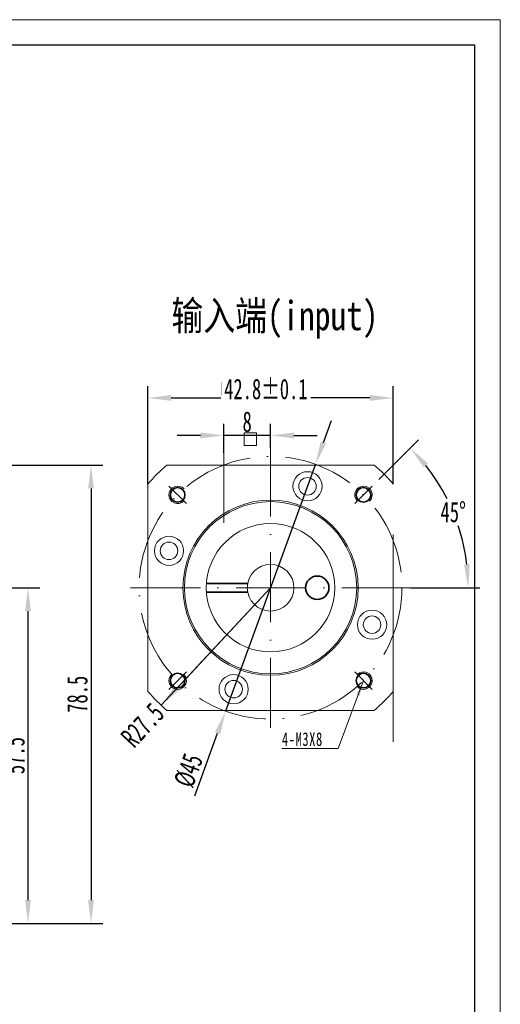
# Model space of a CAD drawing. Header units: millimetres. Extents: x 1426 to 1791, y 1047 to 1305.
# Tile 5 of 5: x 1709 to 1791, y 1136 to 1305. Entities that reach past the tile are written whole.
import ezdxf

# ---------------------------------------------------------------- set-up
doc = ezdxf.new("R2010")
doc.units = ezdxf.units.MM
doc.header["$PDSIZE"] = -5
doc.linetypes.add('ACAD_ISO10W100', pattern=[18, 12, -3, 0, -3])
doc.layers.get('0').update_dxf_attribs({"lineweight": 18})
doc.layers.get('Defpoints').update_dxf_attribs({"lineweight": 18})
for name, color, linetype, lineweight in [('7标注层', 4, 'Continuous', 35), ('中心线层', 7, 'ACAD_ISO10W100', 20), ('图框_外框线', 7, 'Continuous', 18), ('尺寸线层', 3, 'Continuous', 18), ('粗实线层', 7, 'Continuous', 35), ('细实线层', 7, 'Continuous', 18)]:
    doc.layers.add(name, color=color, linetype=linetype, lineweight=lineweight)
doc.styles.add('PC_TEXTSTYLE', font='txt', dxfattribs={"width": 0.8})
doc.styles.add('标准', font='txt', dxfattribs={"width": 0.667})
doc.dimstyles.new('GB_尺寸', dxfattribs={"dimtxt": 3.5, "dimasz": 4, "dimexe": 2, "dimexo": 0, "dimtad": 1, "dimdsep": 46, "dimtxsty": '标准', "dimblk": '_CAXARROW', "dimcen": 0, "dimdle": 8, "dimazin": 2, "dimtfac": 0.707107, "dimtdec": 3, "dimtmove": 2, "dimatfit": 3, "dimfxl": 1, "dimfrac": 2, "dimtolj": 1, "dimarcsym": 1})
doc.dimstyles.new('标准', dxfattribs={"dimtxt": 3.5, "dimasz": 4, "dimexe": 2, "dimexo": 0, "dimtad": 1, "dimdsep": 46, "dimtxsty": '标准', "dimblk": '_CAXARROW', "dimcen": 0, "dimdle": 8, "dimazin": 2, "dimtfac": 0.707107, "dimtdec": 3, "dimtmove": 2, "dimatfit": 3, "dimfxl": 1, "dimfrac": 2, "dimtolj": 1, "dimarcsym": 1})

# ---------------------------------------------------------------- blocks, each defined once
blk = doc.blocks.new('_CAXARROW')
blk.add_hatch(color=0).paths.add_polyline_path([(0, 0), (-1, 0.125), (-1, -0.125)], flags=0)
blk = doc.blocks.new('*D214')
at = {"layer": 'Defpoints', "color": 0, "lineweight": -2}
for p in [(1675.18, 1228.32), (1689.18, 1149.82), (1720.92, 1149.82)]:
    blk.add_point(p, dxfattribs=at)
at = {"layer": '尺寸线层', "color": 0, "lineweight": -2}
for p, q in [((1675.18, 1228.32), (1722.92, 1228.32)), ((1720.92, 1224.32), (1720.92, 1153.82)), ((1689.18, 1149.82), (1722.92, 1149.82))]:
    blk.add_line(p, q, dxfattribs=at)
at = {"layer": '尺寸线层', "color": 0, "lineweight": -2, "xscale": 4, "yscale": 4, "zscale": 4}
for p, rotation in [((1720.92, 1228.32), 90), ((1720.92, 1149.82), 270)]:
    blk.add_blockref('_CAXARROW', p, dxfattribs=dict(at, rotation=rotation))
at = {"layer": '尺寸线层', "color": 0, "insert": (1718.59, 1189.07), "char_height": 3.5, "attachment_point": 5, "rotation": 90, "style": '标准', "bg_fill": 3, "box_fill_scale": 1.1, "bg_fill_color": 257, "bg_fill_transparency": 0}
blk.add_mtext('\\A1;78.5', dxfattribs=at)
blk = doc.blocks.new('*D222')
at = {"layer": 'Defpoints', "color": 0, "lineweight": -2}
for p in [(1694.71, 1207.32), (1710.14, 1207.32), (1689.18, 1149.82)]:
    blk.add_point(p, dxfattribs=at)
at = {"layer": '尺寸线层', "color": 0, "lineweight": -2}
for p, q in [((1694.71, 1207.32), (1712.14, 1207.32)), ((1710.14, 1153.82), (1710.14, 1203.32)), ((1689.18, 1149.82), (1712.14, 1149.82))]:
    blk.add_line(p, q, dxfattribs=at)
at = {"layer": '尺寸线层', "color": 0, "lineweight": -2, "xscale": 4, "yscale": 4, "zscale": 4}
for p, rotation in [((1710.14, 1207.32), 90), ((1710.14, 1149.82), 270)]:
    blk.add_blockref('_CAXARROW', p, dxfattribs=dict(at, rotation=rotation))
at = {"layer": '尺寸线层', "color": 0, "insert": (1707.82, 1178.57), "char_height": 3.5, "attachment_point": 5, "rotation": 90, "style": '标准', "bg_fill": 3, "box_fill_scale": 1.1, "bg_fill_color": 257, "bg_fill_transparency": 0}
blk.add_mtext('\\A1;57.5', dxfattribs=at)
blk = doc.blocks.new('*D247')
at = {"layer": 'Defpoints', "color": 0, "lineweight": -2}
for p in [(1770.23, 1225.88), (1765.63, 1221.28), (1727.66, 1207.32), (1775.66, 1207.32)]:
    blk.add_point(p, dxfattribs=at)
at = {"layer": '尺寸线层', "color": 0, "lineweight": -2}
for p, q in [((1770.23, 1225.88), (1777.01, 1232.67)), ((1775.66, 1207.32), (1787.52, 1207.32))]:
    blk.add_line(p, q, dxfattribs=at)
for start, end in [(26.7037, 38.2258), (6.7742, 18.2114)]:
    blk.add_arc((1751.66, 1207.32), 33.85, start, end, dxfattribs=at)
at = {"layer": '尺寸线层', "color": 0, "lineweight": -2, "xscale": 4, "yscale": 4, "zscale": 4}
for p, rotation in [((1775.6, 1231.25), 131.6129178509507), ((1785.52, 1207.32), 273.3870821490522)]:
    blk.add_blockref('_CAXARROW', p, dxfattribs=dict(at, rotation=rotation))
at = {"layer": '尺寸线层', "color": 0, "insert": (1782.94, 1220.27), "char_height": 3.5, "attachment_point": 5, "style": '标准', "bg_fill": 3, "box_fill_scale": 1.1, "bg_fill_color": 257, "bg_fill_transparency": 0}
blk.add_mtext('\\A1;45%%d', dxfattribs=at)
at = {"layer": 'Defpoints', "color": 0, "lineweight": -2}
blk.add_point((1782.94, 1220.27), dxfattribs=at)
blk = doc.blocks.new('*D248')
at = {"layer": 'Defpoints', "color": 0, "lineweight": -2}
blk.add_point((1751.66, 1207.32), dxfattribs=at)
at = {"layer": '尺寸线层', "color": 0, "lineweight": -2}
blk.add_line((1735.65, 1190.12), (1751.66, 1207.32), dxfattribs=at)
at = {"layer": '尺寸线层', "color": 0, "insert": (1729.75, 1183.78), "char_height": 3.5, "attachment_point": 5, "rotation": 47.0336, "style": '标准', "bg_fill": 3, "box_fill_scale": 1.1, "bg_fill_color": 257, "bg_fill_transparency": 0}
blk.add_mtext('\\A1;R27.5', dxfattribs=at)
at = {"layer": 'Defpoints', "color": 0, "lineweight": -2}
blk.add_point((1732.92, 1187.19), dxfattribs=at)
at = {"layer": '尺寸线层', "color": 0, "lineweight": -2}
blk.add_line((1751.66, 1207.32), (1732.92, 1187.19), dxfattribs=at)
at = {"layer": '尺寸线层', "color": 0, "lineweight": -2, "xscale": 4, "yscale": 4, "zscale": 4, "rotation": 227.0335635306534}
blk.add_blockref('_CAXARROW', (1732.92, 1187.19), dxfattribs=at)
blk = doc.blocks.new('*D249')
at = {"layer": 'Defpoints', "color": 0, "lineweight": -2}
for p in [(1743.66, 1233.41), (1751.66, 1231.32), (1743.66, 1230.42)]:
    blk.add_point(p, dxfattribs=at)
at = {"layer": '尺寸线层', "color": 0, "lineweight": -2}
for p, q in [((1743.66, 1230.42), (1743.66, 1235.41)), ((1751.66, 1231.32), (1751.66, 1235.41)), ((1739.66, 1233.41), (1735.66, 1233.41)), ((1751.66, 1233.41), (1743.66, 1233.41)), ((1755.66, 1233.41), (1759.66, 1233.41))]:
    blk.add_line(p, q, dxfattribs=at)
at = {"layer": '尺寸线层', "color": 0, "lineweight": -2, "xscale": 4, "yscale": 4, "zscale": 4}
blk.add_blockref('_CAXARROW', (1743.66, 1233.41), dxfattribs=at)
at = {"layer": '尺寸线层', "color": 0, "lineweight": -2, "xscale": 4, "yscale": 4, "zscale": 4, "rotation": 180}
blk.add_blockref('_CAXARROW', (1751.66, 1233.41), dxfattribs=at)
at = {"layer": '尺寸线层', "color": 0, "insert": (1747.66, 1235.74), "char_height": 3.5, "attachment_point": 5, "style": '标准', "bg_fill": 3, "box_fill_scale": 1.1, "bg_fill_color": 257, "bg_fill_transparency": 0}
blk.add_mtext('\\A1;8', dxfattribs=at)
blk = doc.blocks.new('*D250')
at = {"layer": 'Defpoints', "color": 0, "lineweight": -2}
for p in [(1759.36, 1228.46), (1743.97, 1186.17)]:
    blk.add_point(p, dxfattribs=at)
at = {"layer": '尺寸线层', "color": 0, "lineweight": -2}
for p, q in [((1760.72, 1232.22), (1762.09, 1235.98)), ((1759.36, 1228.46), (1743.97, 1186.17)), ((1738.7, 1171.69), (1742.6, 1182.41))]:
    blk.add_line(p, q, dxfattribs=at)
at = {"layer": '尺寸线层', "color": 0, "lineweight": -2, "xscale": 4, "yscale": 4, "zscale": 4}
for p, rotation in [((1759.36, 1228.46), 250.0089731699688), ((1743.97, 1186.17), 70.00897316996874)]:
    blk.add_blockref('_CAXARROW', p, dxfattribs=dict(at, rotation=rotation))
at = {"layer": '尺寸线层', "color": 0, "insert": (1737.65, 1176.01), "char_height": 3.5, "attachment_point": 5, "rotation": 70.009, "style": '标准', "bg_fill": 3, "box_fill_scale": 1.1, "bg_fill_color": 257, "bg_fill_transparency": 0}
blk.add_mtext('\\A1;%%C45', dxfattribs=at)
blk = doc.blocks.new('*D251')
at = {"layer": 'Defpoints', "color": 0, "lineweight": -2}
for p in [(1772.66, 1239.83), (1730.66, 1225.07), (1772.66, 1225.07)]:
    blk.add_point(p, dxfattribs=at)
at = {"layer": '尺寸线层', "color": 0, "lineweight": -2}
for p, q in [((1730.66, 1225.07), (1730.66, 1241.83)), ((1772.66, 1225.07), (1772.66, 1241.83)), ((1734.66, 1239.83), (1743.15, 1239.83)), ((1768.66, 1239.83), (1758.56, 1239.83))]:
    blk.add_line(p, q, dxfattribs=at)
at = {"layer": '尺寸线层', "color": 0, "lineweight": -2, "xscale": 4, "yscale": 4, "zscale": 4, "rotation": 180}
blk.add_blockref('_CAXARROW', (1730.66, 1239.83), dxfattribs=at)
at = {"layer": '尺寸线层', "color": 0, "lineweight": -2, "xscale": 4, "yscale": 4, "zscale": 4}
blk.add_blockref('_CAXARROW', (1772.66, 1239.83), dxfattribs=at)
at = {"layer": '尺寸线层', "color": 0, "insert": (1750.86, 1241.34), "char_height": 3.5, "attachment_point": 5, "style": '标准', "bg_fill": 3, "box_fill_scale": 1.1, "bg_fill_color": 257, "bg_fill_transparency": 0}
blk.add_mtext('\\A1;\\A1;42.8{\\H1x;%%P0.1}', dxfattribs=at)

msp = doc.modelspace()

# ---------------------------------------------------------------- hatches: boundary and pattern name
at = {"layer": '尺寸线层', "linetype": 'Continuous'}
msp.add_hatch(color=0, dxfattribs=at).paths.add_polyline_path([(1767.574, 1191.407), (1766.949, 1188.793), (1766.325, 1189.028)], flags=0)

# ---------------------------------------------------------------- linework, layer by layer
at = {"layer": '中心线层'}
for p, q in [((1751.664, 1183.317), (1751.664, 1231.317)), ((1743.664, 1230.424), (1743.664, 1216.945)), ((1727.664, 1207.317), (1775.664, 1207.317)), ((1766.071, 1192.91), (1769.076, 1189.905))]:
    msp.add_line(p, q, dxfattribs=at)
at = {"layer": '图框_外框线', "color": 3}
msp.add_lwpolyline([(1426.366, 1046.779), (1791.002, 1046.779), (1791.002, 1304.629), (1426.366, 1304.629)], close=True, dxfattribs=at)
at = {"layer": '图框_外框线', "color": 3, "lineweight": 25}
msp.add_lwpolyline([(1448.07, 1051.12), (1786.662, 1051.12), (1786.662, 1300.288), (1448.07, 1300.288)], close=True, dxfattribs=at)
at = {"layer": '尺寸线层', "color": 0, "linetype": 'Continuous'}
msp.add_line((1767.574, 1191.407), (1763.221, 1179.807), dxfattribs=at)
at = {"layer": '尺寸线层', "color": 0}
msp.add_line((1763.221, 1179.807), (1753.608, 1179.807), dxfattribs=at)
at = {"layer": '尺寸线层'}
msp.add_lwpolyline([(1743.387, 1242.483), (1743.387, 1240.329), (1745.526, 1240.329), (1745.526, 1242.483)], close=True, dxfattribs=at)
msp.add_arc((1767.574, 1191.407), 1.5, 222.50809, 135, dxfattribs=at)
at = {"layer": '粗实线层'}
msp.add_circle((1767.574, 1191.407), 1.25, dxfattribs=at)
at = {"layer": '细实线层'}
for p, q in [((1733.909, 1228.317), (1769.419, 1228.317)), ((1730.664, 1189.562), (1730.664, 1225.072)), ((1772.664, 1216.45), (1772.664, 1180.939)), ((1769.419, 1186.317), (1733.909, 1186.317))]:
    msp.add_line(p, q, dxfattribs=at)
for centre, radius in [((1757.991, 1224.701), 2.5), ((1757.991, 1224.701), 1.5), ((1751.664, 1207.317), 15), ((1751.664, 1207.317), 14.75), ((1751.664, 1207.317), 11), ((1734.28, 1213.644), 2.5), ((1734.28, 1213.644), 1.5), ((1751.664, 1207.317), 4), ((1769.048, 1200.99), 2.5), ((1769.048, 1200.99), 1.5), ((1745.337, 1189.933), 2.5), ((1745.337, 1189.933), 1.5)]:
    msp.add_circle(centre, radius, dxfattribs=at)
for start, end in [(130.21417, 139.78583), (40.21417, 49.78583), (220.21417, 229.78583), (310.21417, 319.78583)]:
    msp.add_arc((1751.664, 1207.317), 27.5, start, end, dxfattribs=at)

# ---------------------------------------------------------------- texts
at = {"layer": '7标注层', "color": 0, "insert": (1734.692, 1256.437), "char_height": 5, "width": 57.28332, "attachment_point": 1, "style": 'PC_TEXTSTYLE'}
msp.add_mtext('{\\fSimHei|b0|i0|c134|p2;输入端(input)}', dxfattribs=at)

# ---------------------------------------------------------------- next in the draw order: dimensions: what is measured, and where the dimension line sits
at = {"layer": '尺寸线层'}
dim = msp.add_angular_dim_2l(base=(1782.9388, 1220.2715), line1=((1770.2255, 1225.8786), (1765.6293, 1221.2824)), line2=((1727.6639, 1207.3171), (1775.6639, 1207.3171)), dimstyle='标准', override={"dimtad": 0, "dimtih": 1, "dimtoh": 1, "dimsah": 1, "dimtfill": 1, "dimtzin": 0}, dxfattribs=at)
dim.commit()
dim.dimension.update_dxf_attribs({"geometry": '*D247', "text_midpoint": (1782.9388, 1220.2715)})
dim = msp.add_linear_dim(base=(1720.925, 1149.817), p1=(1675.176, 1228.317), p2=(1689.176, 1149.817), angle=270, dimstyle='标准', override={"dimsah": 1, "dimtfill": 1, "dimtzin": 0}, dxfattribs=at)
dim.commit()
dim.dimension.update_dxf_attribs({"geometry": '*D214', "text_midpoint": (1718.589, 1189.067)})

# ---------------------------------------------------------------- next in the draw order: linework, layer by layer
at = {"layer": '中心线层'}
msp.add_line((1766.071, 1221.724), (1769.076, 1224.73), dxfattribs=at)
at = {"layer": '尺寸线层'}
msp.add_arc((1767.574, 1223.227), 1.5, 312.50809, 225, dxfattribs=at)
at = {"layer": '粗实线层'}
msp.add_circle((1767.574, 1223.227), 1.25, dxfattribs=at)

# ---------------------------------------------------------------- next in the draw order: dimensions: what is measured, and where the dimension line sits
at = {"layer": '尺寸线层'}
dim = msp.add_linear_dim(base=(1743.664, 1233.408), p1=(1751.664, 1231.317), p2=(1743.664, 1230.424), dimstyle='标准', override={"dimsah": 1, "dimtfill": 1, "dimtzin": 0}, dxfattribs=at)
dim.commit()
dim.dimension.update_dxf_attribs({"geometry": '*D249', "text_midpoint": (1747.664, 1235.744)})
dim = msp.add_linear_dim(base=(1710.14, 1207.317), p1=(1689.176, 1149.817), p2=(1694.709, 1207.317), angle=90, dimstyle='标准', override={"dimsah": 1, "dimtfill": 1, "dimtzin": 0}, dxfattribs=at)
dim.commit()
dim.dimension.update_dxf_attribs({"geometry": '*D222', "text_midpoint": (1707.823, 1178.567)})
dim = msp.add_radius_dim(center=(1751.664, 1207.317), mpoint=(1732.921, 1187.194), dimstyle='标准', override={"dimpost": 'R<>', "dimsah": 1, "dimtfill": 1, "dimtzin": 0}, dxfattribs=at)
dim.commit()
dim.dimension.update_dxf_attribs({"geometry": '*D248', "text_midpoint": (1729.746, 1183.785), "dimtype": 164})

# ---------------------------------------------------------------- next in the draw order: linework, layer by layer
at = {"layer": '中心线层'}
msp.add_line((1737.257, 1192.91), (1734.251, 1189.905), dxfattribs=at)
msp.add_circle((1751.664, 1207.317), 22.5, dxfattribs=at)
at = {"layer": '尺寸线层'}
msp.add_arc((1735.754, 1191.407), 1.5, 132.50809, 45, dxfattribs=at)
at = {"layer": '粗实线层'}
msp.add_circle((1735.754, 1191.407), 1.25, dxfattribs=at)

# ---------------------------------------------------------------- next in the draw order: texts
at = {"layer": '尺寸线层', "color": 0, "insert": (1757.121, 1181.377), "char_height": 2.33333, "width": 14.05047, "attachment_point": 5, "line_spacing_factor": 1.15057, "style": '标准'}
msp.add_mtext('{\\T1.1;4-M3X8}', dxfattribs=at)

# ---------------------------------------------------------------- next in the draw order: dimensions: what is measured, and where the dimension line sits
at = {"layer": '尺寸线层'}
dim = msp.add_diameter_dim_2p(p1=(1759.356, 1228.461), p2=(1743.972, 1186.173), dimstyle='标准', override={"dimpost": '%%C<>', "dimsah": 1, "dimtfill": 1, "dimtzin": 0}, dxfattribs=at)
dim.commit()
dim.dimension.update_dxf_attribs({"geometry": '*D250', "text_midpoint": (1737.654, 1176.013)})

# ---------------------------------------------------------------- next in the draw order: linework, layer by layer
at = {"layer": '中心线层'}
msp.add_line((1737.257, 1221.724), (1734.251, 1224.73), dxfattribs=at)
at = {"layer": '尺寸线层'}
msp.add_lwpolyline([(1747.13, 1233.861), (1747.13, 1231.707), (1749.269, 1231.707), (1749.269, 1233.861)], close=True, dxfattribs=at)
msp.add_arc((1735.754, 1223.227), 1.5, 42.50809, 315, dxfattribs=at)
at = {"layer": '粗实线层'}
for p, q in [((1747.735, 1208.067), (1740.69, 1208.067)), ((1747.735, 1206.567), (1740.69, 1206.567))]:
    msp.add_line(p, q, dxfattribs=at)
for centre, radius in [((1735.754, 1223.227), 1.25), ((1759.664, 1207.317), 2)]:
    msp.add_circle(centre, radius, dxfattribs=at)

# ---------------------------------------------------------------- next in the draw order: dimensions: what is measured, and where the dimension line sits
at = {"layer": '尺寸线层'}
dim = msp.add_linear_dim(base=(1772.664, 1239.829), p1=(1730.664, 1225.072), p2=(1772.664, 1225.072), text='\\A1;42.8{\\H1x;%%P0.1}', dimstyle='GB_尺寸', override={"dimsah": 1, "dimtfac": 1, "dimtfill": 1, "dimtzin": 0}, dxfattribs=at)
dim.commit()
dim.dimension.update_dxf_attribs({"geometry": '*D251', "text_midpoint": (1750.857, 1241.341), "dimtype": 160})

doc.saveas('drawing.dxf')
